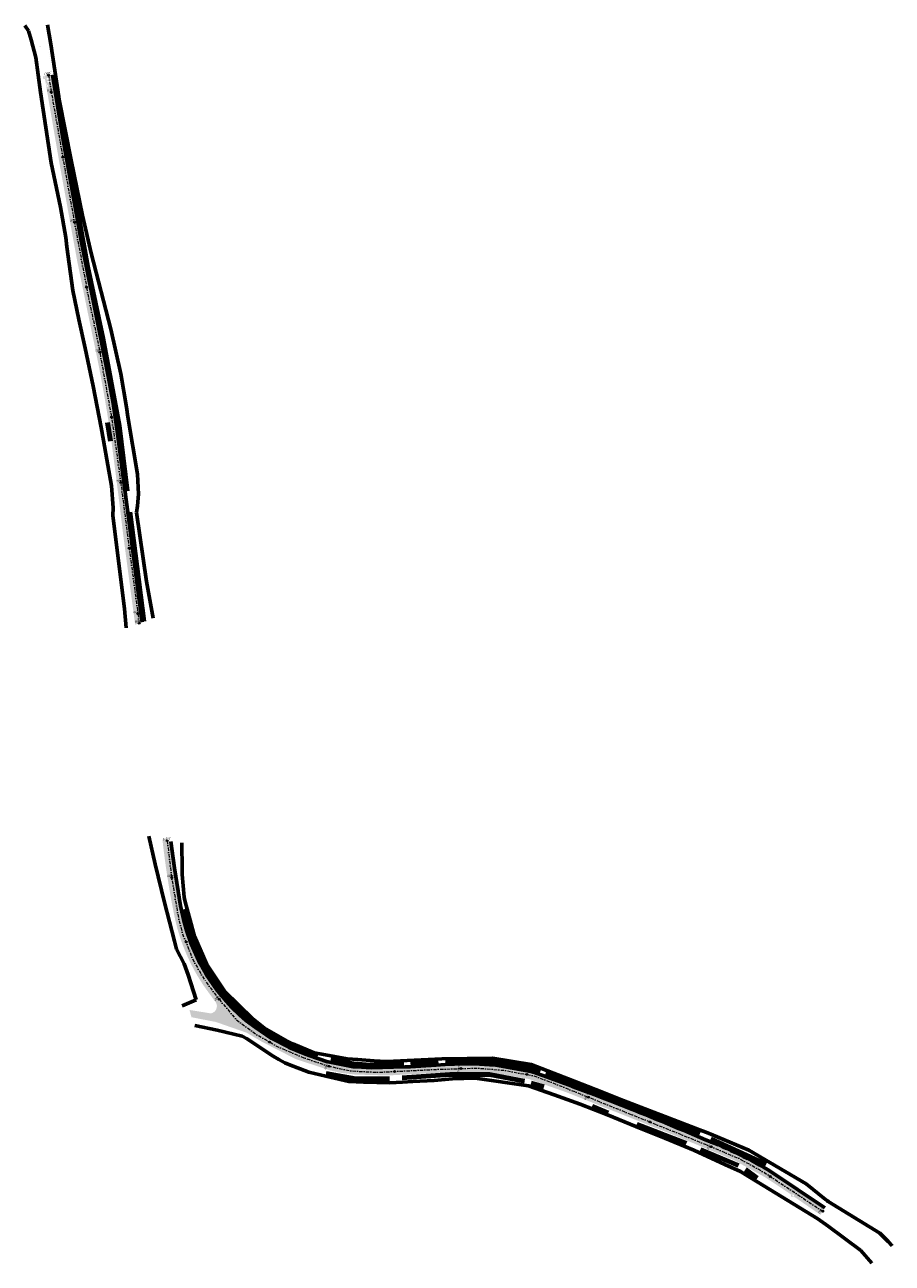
# Model space of a CAD drawing. Extents: x -10358610 to 7437971, y 5523490 to 18957197.
# Tile 2 of 6: x 7429940 to 7430596, y 5527626 to 5528563. Entities that reach past the tile are written whole.
import ezdxf

# ---------------------------------------------------------------- set-up
doc = ezdxf.new("R2010")
doc.units = 0
doc.linetypes.add('219-500', pattern=[0])
doc.linetypes.add('DASHDOT2', pattern=[0.5, 0.25, -0.125, 0, -0.125])
for name, color, linetype, lineweight in [('- droga', 23, 'Continuous', 40), ('22_KM_OPIS', 7, 'Continuous', 15), ('Kreskowanie_Żwir', 200, 'Continuous', 5), ('Oś_jezdni', 10, 'DASHDOT2', 15), ('Wymiary', 250, 'Continuous', 15)]:
    doc.layers.add(name, color=color, linetype=linetype, lineweight=lineweight)
doc.layers.add('219-działka ewidencyjna', color=7, linetype='Continuous')
doc.styles.add('ARIAL', font='arial.ttf', dxfattribs={"width": 0.9, "oblique": 15})
pattern_1 = [(0, (0, 0), (0.5715, 0.3299556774), [0.381, -0.762]), (120, (0, 0), (-0.571499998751, 0.329955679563), [0.381, -0.762]), (60, (0, 0), (1.249e-09, 0.659911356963), [-0.762, 0.381])]

# ---------------------------------------------------------------- blocks, each defined once
blk = doc.blocks.new('km')
at = {"layer": '22_KM_OPIS'}
for points in [[(0, 0.5, 0.414214), (-0.5, 0, 0.414214), (0, -0.5)], [(0, 1), (0, 0.5, -0.414214), (0.5, 0, -0.414214), (0, -0.5), (0, -1, 0.414214), (1, 0, 0.414214)]]:
    blk.add_hatch(color=256, dxfattribs=at).paths.add_polyline_path(points)
blk.add_line((0, -1), (0, 1), dxfattribs=at)
for radius in [1, 0.5]:
    blk.add_circle((0, 0), radius, dxfattribs=at)

msp = doc.modelspace()

# ---------------------------------------------------------------- hatches: boundary and pattern name
at = {"layer": 'Kreskowanie_Żwir', "transparency": 33554559}
h = msp.add_hatch(dxfattribs=at)
h.set_pattern_fill('HONEYCOMB', color=30, scale=0.1)
h.set_pattern_definition(pattern_1)
edge = h.paths.add_edge_path()
edge.add_line((7429958.03, 5528541.37), (7429957.48, 5528544.29))
edge.add_line((7429957.48, 5528544.29), (7429960.686, 5528525.147))
edge.add_line((7429960.686, 5528525.147), (7429954.543, 5528524.416))
edge.add_line((7429954.543, 5528524.416), (7429955.42, 5528519.61))
edge.add_line((7429955.42, 5528519.61), (7429955.603, 5528518.449))
edge.add_line((7429955.603, 5528518.449), (7429956.132, 5528518.526))
edge.add_line((7429956.132, 5528518.526), (7429956.182, 5528518.179))
edge.add_line((7429956.182, 5528518.179), (7429956.233, 5528517.833))
edge.add_line((7429956.233, 5528517.833), (7429956.283, 5528517.487))
edge.add_line((7429956.283, 5528517.487), (7429955.791, 5528517.415))
edge.add_line((7429955.791, 5528517.415), (7429955.775, 5528517.361))
edge.add_line((7429955.775, 5528517.361), (7429955.78, 5528517.33))
edge.add_line((7429955.78, 5528517.33), (7429955.935, 5528516.473))
edge.add_line((7429955.935, 5528516.473), (7429965.962, 5528457.948))
edge.add_line((7429965.962, 5528457.948), (7429979.295, 5528384.405))
edge.add_line((7429979.295, 5528384.405), (7429991.041, 5528327.21))
edge.add_arc((7428924.07, 5528095.611), 1091.818, 8.042277, 12.24679, ccw=False)
edge.add_arc((7425334.142, 5527623.465), 4712.623, 6.74454, 7.619882, ccw=False)
edge.add_line((7430014.151, 5528176.928), (7430023.17, 5528109.149))
edge.add_line((7430023.17, 5528109.149), (7430028.513, 5528111.075))
edge.add_line((7430028.513, 5528111.075), (7430017.46, 5528195.69))
edge.add_line((7430017.46, 5528195.69), (7430009.674, 5528253.883))
edge.add_arc((7429040.818, 5528123.307), 977.616, 7.675637, 12.289838)
edge.add_line((7429996.03, 5528331.4), (7429983.472, 5528393.395))
edge.add_line((7429983.472, 5528393.395), (7429970.566, 5528465.156))
edge.add_line((7429970.566, 5528465.156), (7429961.947, 5528517.335))
edge.add_line((7429961.947, 5528517.335), (7429961.78, 5528518.457))
edge.add_line((7429961.78, 5528518.457), (7429961.271, 5528518.371))
edge.add_line((7429961.271, 5528518.371), (7429961.213, 5528518.716))
edge.add_line((7429961.213, 5528518.716), (7429961.154, 5528519.061))
edge.add_line((7429961.154, 5528519.061), (7429961.096, 5528519.406))
edge.add_line((7429961.096, 5528519.406), (7429961.612, 5528519.493))
edge.add_line((7429961.612, 5528519.493), (7429958.03, 5528541.37))
h.paths.add_polyline_path([(7429956.294, 5528515.957), (7429957.42, 5528516.118), (7429957.26, 5528517.232), (7429956.135, 5528517.07)], flags=16)
h.paths.add_polyline_path([(7429953.453, 5528523.736), (7429953.804, 5528521.815), (7429955.279, 5528522.084), (7429954.929, 5528524.005)])
h.paths.add_polyline_path([(7429956.755, 5528519.24), (7429959.607, 5528519.24), (7429959.607, 5528520.365), (7429956.755, 5528520.365)], flags=16)
h.paths.add_polyline_path([(7429956.253, 5528521.43), (7429958.891, 5528521.43), (7429958.891, 5528522.555), (7429956.253, 5528522.555)], flags=16)
h.paths.add_polyline_path([(7429950.437, 5528546.668), (7429951.822, 5528546.2), (7429951.73, 5528546.897), (7429951.093, 5528546.897)])
h = msp.add_hatch(dxfattribs=at)
h.set_pattern_fill('HONEYCOMB', color=10, scale=0.1)
h.set_pattern_definition(pattern_1)
edge = h.paths.add_edge_path()
edge.add_line((7430532.55, 5527676.34), (7430521, 5527683.91))
edge.add_line((7430521, 5527683.91), (7430510.77, 5527690.85))
edge.add_line((7430510.77, 5527690.85), (7430504.13, 5527695.31))
edge.add_line((7430504.13, 5527695.31), (7430501.43, 5527696.823))
edge.add_line((7430501.43, 5527696.823), (7430482.04, 5527707.47))
edge.add_line((7430482.04, 5527707.47), (7430447.193, 5527722.636))
edge.add_line((7430447.193, 5527722.636), (7430351.263, 5527761.274))
edge.add_line((7430351.263, 5527761.274), (7430322.275, 5527771.375))
edge.add_line((7430322.275, 5527771.375), (7430296.189, 5527775.993))
edge.add_line((7430296.189, 5527775.993), (7430277.715, 5527777.085))
edge.add_line((7430277.715, 5527777.085), (7430260.313, 5527776.671))
edge.add_line((7430260.313, 5527776.671), (7430240.515, 5527775.334))
edge.add_line((7430240.515, 5527775.334), (7430215.435, 5527774.105))
edge.add_arc((7430207.884, 5527999.96), 225.981, 264.981322, 271.914961, ccw=False)
edge.add_line((7430188.115, 5527774.845), (7430167.87, 5527778.8))
edge.add_arc((7430230.862, 5527987.428), 217.93, 241.241928, 253.199142, ccw=False)
edge.add_line((7430126.013, 5527796.377), (7430106.901, 5527809.72))
edge.add_line((7430106.901, 5527809.72), (7430096.33, 5527819.573))
edge.add_line((7430096.33, 5527819.573), (7430085.366, 5527832.349))
edge.add_arc((7430197.296, 5527918.92), 141.503, 189.790335, 217.719707, ccw=False)
edge.add_arc((7430998.806, 5528063.932), 956.021, 187.131385, 190.18641, ccw=False)
edge.add_line((7430050.181, 5527945.247), (7430043.794, 5527946.623))
edge.add_arc((7430678.075, 5528016.426), 638.11, 186.280227, 191.159761)
edge.add_arc((7430198, 5527918.948), 148.271, 190.109127, 214.977965)
edge.add_line((7430076.51, 5527833.95), (7430084.235, 5527823.44))
edge.add_arc((7430079.414, 5527820.675), 5.558, -80.090758, 29.832588, ccw=False)
edge.add_line((7430080.37, 5527815.2), (7430064.24, 5527817.809))
edge.add_line((7430064.24, 5527817.809), (7430065.766, 5527812.299))
edge.add_line((7430065.766, 5527812.299), (7430084.142, 5527808.733))
edge.add_line((7430084.142, 5527808.733), (7430107.57, 5527800.55))
edge.add_line((7430107.57, 5527800.55), (7430118.819, 5527793.835))
edge.add_line((7430118.819, 5527793.835), (7430144.655, 5527780.64))
edge.add_line((7430144.655, 5527780.64), (7430170.65, 5527772.051))
edge.add_line((7430170.65, 5527772.051), (7430179.39, 5527770.151))
edge.add_line((7430179.39, 5527770.151), (7430189.313, 5527768.935))
edge.add_line((7430189.313, 5527768.935), (7430214.4, 5527768.28))
edge.add_line((7430214.4, 5527768.28), (7430251.401, 5527770.175))
edge.add_line((7430251.401, 5527770.175), (7430266.58, 5527770.97))
edge.add_line((7430266.58, 5527770.97), (7430293.755, 5527770.19))
edge.add_line((7430293.755, 5527770.19), (7430320.705, 5527765.63))
edge.add_line((7430320.705, 5527765.63), (7430349.66, 5527755.38))
edge.add_line((7430349.66, 5527755.38), (7430429.419, 5527723.591))
edge.add_line((7430429.419, 5527723.591), (7430475.87, 5527704.265))
edge.add_line((7430475.87, 5527704.265), (7430499.231, 5527691.404))
edge.add_line((7430499.231, 5527691.404), (7430501.43, 5527689.95))
edge.add_line((7430501.43, 5527689.95), (7430507.45, 5527686.02))
edge.add_line((7430507.45, 5527686.02), (7430517.8, 5527679.08))
edge.add_line((7430517.8, 5527679.08), (7430529.1, 5527671.25))
edge.add_line((7430529.1, 5527671.25), (7430540.11, 5527663.7))
edge.add_line((7430540.11, 5527663.7), (7430541.366, 5527662.855))
edge.add_line((7430541.366, 5527662.855), (7430544.489, 5527668.145))
edge.add_line((7430544.489, 5527668.145), (7430544.06, 5527668.43))
edge.add_line((7430544.06, 5527668.43), (7430532.55, 5527676.34))
h.paths.add_polyline_path([(7430519.04, 5527676.6), (7430521.233, 5527676.6), (7430521.233, 5527678.1), (7430519.04, 5527678.1)], flags=17)

# ---------------------------------------------------------------- linework, layer by layer
at = {"layer": '- droga', "color": 116, "lineweight": 80, "true_color": 0x136734, "flags": 128}
for points in [[(7429965.7, 5528502.22), (7429974.45, 5528449.834), (7429987.221, 5528379.996), (7429998.855, 5528325.592), (7430011.096, 5528259.526), (7430017.1, 5528210.05)], [(7430019.25, 5528194.2), (7430029.61, 5528111.47)], [(7430161.29, 5527783.24), (7430141.214, 5527790.919), (7430124.956, 5527799.834), (7430111.257, 5527809), (7430097.046, 5527822.187), (7430086.643, 5527834.777), (7430082.635, 5527839.93), (7430076.354, 5527850.561), (7430068.955, 5527866.361), (7430062.058, 5527889.262), (7430060.586, 5527894.149)], [(7430171.003, 5527780.146), (7430188.338, 5527777.009), (7430200.844, 5527776.102), (7430226.29, 5527776.93)], [(7430231.47, 5527777.52), (7430252.24, 5527779.07)], [(7430257.726, 5527779.231), (7430278.959, 5527779.231), (7430295.017, 5527778.393), (7430318.845, 5527774.594), (7430329.28, 5527771.24)], [(7430167.68, 5527769.865), (7430189.921, 5527765.797), (7430215.372, 5527765.744)], [(7430225.172, 5527766.412), (7430260.977, 5527768.937), (7430290.991, 5527768.937), (7430317.64, 5527763.85)], [(7430333.59, 5527769.94), (7430369.115, 5527756.067), (7430450.162, 5527724.248)], [(7430322.69, 5527762.56), (7430332.09, 5527759.745)], [(7430368.79, 5527744.93), (7430380.709, 5527739.923)], [(7430402.521, 5527731.268), (7430439.735, 5527716.832)], [(7430450.556, 5527712.345), (7430479.283, 5527700.091)], [(7430458.447, 5527720.315), (7430500.215, 5527701.06)], [(7430484.53, 5527697.22), (7430493.36, 5527690.6)]]:
    msp.add_lwpolyline(points, dxfattribs=at)
at = {"layer": '- droga', "lineweight": 80, "flags": 128}
msp.add_lwpolyline([(7430004.407, 5528247.993), (7430002.209, 5528262.172)], dxfattribs=at)
at = {"layer": '219-działka ewidencyjna', "color": 244, "linetype": '219-500', "lineweight": 60, "true_color": 0x991b1e, "flags": 128}
for points in [[(7429942.53, 5528558.38), (7429939.714, 5528562.43)], [(7429944.61, 5528551.58), (7429942.53, 5528558.38)], [(7429959.45, 5528548.1), (7429956.974, 5528562.87)], [(7429948.03, 5528538.07), (7429944.61, 5528551.58)], [(7429959.45, 5528548.1), (7429965.49, 5528508.38)], [(7429951.55, 5528512), (7429948.03, 5528538.07)], [(7429959.69, 5528458.58), (7429951.55, 5528512)], [(7429965.81, 5528506.27), (7429965.49, 5528508.38)], [(7429965.81, 5528506.27), (7429974.68, 5528460.59)], [(7429966.62, 5528424.9), (7429959.69, 5528458.58)], [(7429974.68, 5528460.59), (7429983.43, 5528418.63)], [(7429970.87, 5528402.1), (7429966.62, 5528424.9)], [(7429983.43, 5528418.63), (7429989.85, 5528390.04)], [(7429971.55, 5528394.93), (7429970.87, 5528402.1)], [(7429976.02, 5528361.83), (7429971.55, 5528394.93)], [(7429989.85, 5528390.04), (7430004.74, 5528332.73)], [(7429976.02, 5528361.83), (7429980.67, 5528340.02)], [(7429985.3, 5528318.32), (7429980.67, 5528340.02)], [(7430004.74, 5528332.73), (7430012.22, 5528298.98)], [(7429991.44, 5528289.58), (7429985.3, 5528318.32)], [(7430012.22, 5528298.98), (7430016.55, 5528273.77)], [(7429997.45, 5528258.21), (7429991.44, 5528289.58)], [(7430016.55, 5528273.77), (7430017.56, 5528266.43)], [(7430017.56, 5528266.43), (7430024.86, 5528223.11)], [(7429999.18, 5528248.5), (7429997.45, 5528258.21)], [(7429999.18, 5528248.5), (7430002.52, 5528229.8)], [(7430005.33, 5528214.06), (7430002.52, 5528229.8)], [(7430024.86, 5528223.11), (7430025.77, 5528207.77)], [(7430005.33, 5528214.06), (7430006.62, 5528197.62)], [(7430024.85, 5528199.09), (7430024.31, 5528194.09)], [(7430024.85, 5528199.09), (7430025.77, 5528207.77)], [(7430006.26, 5528191.67), (7430006.62, 5528197.62)], [(7430006.26, 5528191.67), (7430013.38, 5528135.19)], [(7430024.31, 5528194.09), (7430031.72, 5528141.84)], [(7430013.38, 5528135.19), (7430015.15, 5528121.11)], [(7430031.72, 5528141.84), (7430036.82, 5528114.07)], [(7430016.3, 5528106.67), (7430015.15, 5528121.11)], [(7430033.457, 5527949.124), (7430038.197, 5527928.104)], [(7430058.557, 5527944.104), (7430058.737, 5527924.064)], [(7430038.197, 5527928.104), (7430045.247, 5527899.154)], [(7430058.737, 5527924.064), (7430058.777, 5527920.304)], [(7430058.777, 5527920.304), (7430060.177, 5527903.074)], [(7430045.247, 5527899.154), (7430052.857, 5527869.844)], [(7430060.177, 5527903.074), (7430060.517, 5527901.784)], [(7430060.517, 5527901.784), (7430061.097, 5527899.624)], [(7430061.097, 5527899.624), (7430064.107, 5527888.444)], [(7430064.107, 5527888.444), (7430068.067, 5527873.634)], [(7430068.067, 5527873.634), (7430077.467, 5527852.194)], [(7430052.857, 5527869.844), (7430054.497, 5527863.774)], [(7430054.497, 5527863.774), (7430060.237, 5527852.674)], [(7430060.237, 5527852.674), (7430063.247, 5527844.434)], [(7430063.247, 5527844.434), (7430069.307, 5527825.394)], [(7430077.467, 5527852.194), (7430090.977, 5527831.724)], [(7430058.647, 5527820.824), (7430069.307, 5527825.394)], [(7430090.977, 5527831.724), (7430112.227, 5527810.994)], [(7430068.257, 5527805.994), (7430085.057, 5527802.604)], [(7430112.227, 5527810.994), (7430120.687, 5527804.314)], [(7430104.047, 5527797.974), (7430085.057, 5527802.604)], [(7430107.237, 5527796.174), (7430104.047, 5527797.974)], [(7430107.237, 5527796.174), (7430127.437, 5527782.854)], [(7430120.687, 5527804.314), (7430137.887, 5527794.574)], [(7430137.887, 5527794.574), (7430142.397, 5527792.204)], [(7430142.397, 5527792.204), (7430158.587, 5527785.354)], [(7430127.437, 5527782.854), (7430131.777, 5527780.394)], [(7430136.357, 5527777.814), (7430131.777, 5527780.394)], [(7430139.277, 5527776.494), (7430136.357, 5527777.814)], [(7430158.587, 5527785.354), (7430166.957, 5527783.834)], [(7430166.957, 5527783.834), (7430183.497, 5527780.844)], [(7430183.497, 5527780.844), (7430191.407, 5527780.234)], [(7430191.407, 5527780.234), (7430203.977, 5527779.254)], [(7430213.147, 5527778.834), (7430203.977, 5527779.254)], [(7430213.147, 5527778.834), (7430255.057, 5527780.794)], [(7430255.057, 5527780.794), (7430293.327, 5527781.274)], [(7430293.327, 5527781.274), (7430322.637, 5527776.484)], [(7430139.277, 5527776.494), (7430154.597, 5527770.774)], [(7430154.597, 5527770.774), (7430167.447, 5527767.684)], [(7430322.637, 5527776.484), (7430355.187, 5527763.854)], [(7430184.637, 5527763.814), (7430167.447, 5527767.684)], [(7430184.637, 5527763.814), (7430195.727, 5527763.204)], [(7430215.607, 5527762.604), (7430195.727, 5527763.204)], [(7430215.607, 5527762.604), (7430225.407, 5527763.184)], [(7430225.407, 5527763.184), (7430233.077, 5527763.634)], [(7430249.307, 5527764.574), (7430233.077, 5527763.634)], [(7430249.307, 5527764.574), (7430263.197, 5527765.634)], [(7430280.267, 5527766.344), (7430263.197, 5527765.634)], [(7430320.597, 5527760.444), (7430280.267, 5527766.344)], [(7430320.597, 5527760.444), (7430340.067, 5527753.544)], [(7430355.187, 5527763.854), (7430375.677, 5527755.784)], [(7430340.067, 5527753.544), (7430359.507, 5527746.454)], [(7430375.677, 5527755.784), (7430388.827, 5527750.584)], [(7430388.827, 5527750.584), (7430449.777, 5527727.044)], [(7430359.507, 5527746.454), (7430380.167, 5527738.584)], [(7430401.827, 5527729.734), (7430380.167, 5527738.584)], [(7430401.827, 5527729.734), (7430423.707, 5527720.724)], [(7430449.777, 5527727.044), (7430454.757, 5527725.284)], [(7430454.757, 5527725.284), (7430458.497, 5527723.904)], [(7430458.497, 5527723.904), (7430487.197, 5527711.654)], [(7430423.707, 5527720.724), (7430445.587, 5527711.714)], [(7430445.587, 5527711.714), (7430468.967, 5527701.004)], [(7430487.197, 5527711.654), (7430530.587, 5527686.314)], [(7430480.737, 5527695.604), (7430468.967, 5527701.004)], [(7430486.957, 5527691.814), (7430480.737, 5527695.604)], [(7430493.857, 5527687.604), (7430486.957, 5527691.814)], [(7430539.407, 5527659.814), (7430493.857, 5527687.604)], [(7430530.587, 5527686.314), (7430545.027, 5527674.554)], [(7430545.027, 5527674.554), (7430545.907, 5527673.834)], [(7430545.907, 5527673.834), (7430546.737, 5527673.334)], [(7430547.217, 5527673.044), (7430546.737, 5527673.334)], [(7430547.217, 5527673.044), (7430586.127, 5527649.084)], [(7430547.037, 5527654.184), (7430539.407, 5527659.814)], [(7430571.807, 5527635.954), (7430547.037, 5527654.184)], [(7430586.127, 5527649.084), (7430592.527, 5527642.604)], [(7430592.527, 5527642.604), (7430595.563, 5527639.532)], [(7430580.229, 5527626.262), (7430571.807, 5527635.954)]]:
    msp.add_lwpolyline(points, dxfattribs=at)
at = {"layer": 'Oś_jezdni', "ltscale": 10, "flags": 128}
for points in [[(7429957.715, 5528524.81), (7429959.767, 5528511.973), (7429968.443, 5528462.738), (7429977.219, 5528413.517), (7429986.447, 5528364.365), (7429996.395, 5528315.337), (7430005.366, 5528265.793), (7430012.338, 5528216.619), (7430018.653, 5528167.019), (7430025.255, 5528117.457), (7430026.196, 5528110.239)], [(7430047.386, 5527945.781), (7430050.795, 5527918.018), (7430055.937, 5527887.164), (7430059.433, 5527873.899), (7430061.675, 5527869.216), (7430066.123, 5527857.199), (7430070.929, 5527848.514), (7430076.052, 5527839.882), (7430086.648, 5527825.899)], [(7430086.648, 5527825.899), (7430099.778, 5527810.371), (7430114.218, 5527799.677), (7430130.567, 5527790.223), (7430151.568, 5527781.336), (7430168.615, 5527775.559), (7430185.907, 5527771.727), (7430206.024, 5527770.635), (7430250.635, 5527772.859), (7430281.583, 5527773.884), (7430302.478, 5527772.119), (7430324.68, 5527767.987), (7430341.375, 5527761.714), (7430457.549, 5527714.895), (7430480.163, 5527705.32), (7430499.087, 5527694.766), (7430542.989, 5527665.604)]]:
    msp.add_lwpolyline(points, dxfattribs=at)
at = {"layer": 'Wymiary', "color": 2, "lineweight": 60, "flags": 128}
msp.add_lwpolyline([(7429960.69, 5528525.126), (7429968.28, 5528478.556), (7429982.394, 5528399.351), (7429997.232, 5528325.376), (7430003.04, 5528295.907), (7430006.536, 5528276.701), (7430009.697, 5528253.721), (7430014.222, 5528220.82), (7430017.896, 5528192.355), (7430026.073, 5528129.752), (7430028.513, 5528111.074)], dxfattribs=at)
msp.add_lwpolyline([(7430050.181, 5527945.247), (7430052.868, 5527925.135), (7430057.561, 5527896.449), (7430060.303, 5527884.17), (7430061.853, 5527878.858), (7430065.585, 5527867.746), (7430072.413, 5527852.671), (7430076.943, 5527844.722), (7430085.177, 5527832.604), (7430092.179, 5527824.186), (7430096.196, 5527819.723), (7430102.185, 5527813.998), (7430106.898, 5527809.723), (7430114.279, 5527804.568), (7430126.313, 5527796.199), (7430139.535, 5527789.525), (7430149.321, 5527785.45), (7430151.924, 5527784.419), (7430159.808, 5527781.541), (7430162.768, 5527780.566), (7430167.87, 5527778.8), (7430188.092, 5527774.847), (7430190.429, 5527774.665), (7430201.561, 5527774.067), (7430227.145, 5527774.711), (7430231.288, 5527774.883), (7430250.647, 5527776.032), (7430257.568, 5527776.51), (7430264.602, 5527776.784), (7430277.022, 5527777.087), (7430279.707, 5527776.972), (7430290.958, 5527776.318), (7430295.949, 5527776.016), (7430322.275, 5527771.375, -0.0167901), (7430454.51, 5527719.6, -0.0441236), (7430504.13, 5527695.31), (7430544.489, 5527668.145)], format="xyb", dxfattribs=at)

# ---------------------------------------------------------------- block references
at = {"layer": '22_KM_OPIS', "color": 7, "linetype": 'Continuous', "lineweight": 15}
for p, xscale, yscale, zscale, rotation in [((7429957.715, 5528524.81), 0.7, 0.7, 0.7, 98.577511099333), ((7429959.767, 5528511.973), 0.7, 0.7, 0.7, 98.577511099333), ((7429968.443, 5528462.738), 0.7, 0.7, 0.7, 98.577511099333), ((7429977.219, 5528413.517), 0.7, 0.7, 0.7, 98.577511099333), ((7429986.447, 5528364.365), 0.7, 0.7, 0.7, 98.577511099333), ((7429996.395, 5528315.337), 0.7, 0.7, 0.7, 98.577511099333), ((7430005.314, 5528266.139), 0.7, 0.7, 0.7, 98.577511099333), ((7430012.338, 5528216.619), 0.7, 0.7, 0.7, 98.577511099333), ((7430018.653, 5528167.019), 0.7, 0.7, 0.7, 98.577511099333), ((7430025.255, 5528117.457), 0.7, 0.7, 0.7, 98.577511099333), ((7430026.196, 5528110.239), 0.7, 0.7, 0.7, 98.577511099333), ((7430047.386, 5527945.781), 0.7, 0.7, 0.7, 98.577511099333), ((7430050.795, 5527918.018), 0.7, 0.7, 0.7, 98.577511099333), ((7430061.675, 5527869.216), 0.7, 0.7, 0.7, 98.577511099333), ((7430086.648, 5527825.899), 0.7, 0.7, 0.7, 129.9641490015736), ((7430124.782, 5527793.56), 0.7, 0.7, 0.7, 129.9641490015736), ((7430169.557, 5527775.208), 0.7000000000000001, 0.7000000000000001, 0.7000000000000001, 159.6529261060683), ((7430219.368, 5527771.3), 0.7000000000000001, 0.7000000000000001, 0.7000000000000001, 159.6529261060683), ((7430269.496, 5527773.484), 0.7000000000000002, 0.7000000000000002, 0.7000000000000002, 179.3282858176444), ((7430319.302, 5527769.085), 0.7000000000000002, 0.7000000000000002, 0.7000000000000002, 179.3282858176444), ((7430366.033, 5527751.777), 0.7000000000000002, 0.7000000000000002, 0.7000000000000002, 157.3781969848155), ((7430412.411, 5527733.086), 0.7000000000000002, 0.7000000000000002, 0.7000000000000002, 157.3781969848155), ((7430458.779, 5527714.374), 0.7000000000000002, 0.7000000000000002, 0.7000000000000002, 157.3781969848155), ((7430503.385, 5527691.785), 0.7000000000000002, 0.7000000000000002, 0.7000000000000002, 157.3781969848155), ((7430542.989, 5527665.604), 0.7000000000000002, 0.7000000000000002, 0.7000000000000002, 150.4041216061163)]:
    msp.add_blockref('km', p, dxfattribs=dict(at, xscale=xscale, yscale=yscale, zscale=zscale, rotation=rotation))

# ---------------------------------------------------------------- texts
at = {"layer": '22_KM_OPIS', "color": 7, "linetype": 'Continuous', "lineweight": 15, "char_height": 1.5, "attachment_point": 2, "style": 'ARIAL'}
for s, insert, rotation in [('{\\C256;1+687}', (7429957.59, 5528525.641), 188.577511), ('{\\C256;1+700}', (7429959.642, 5528512.804), 188.577511), ('{\\C256;1+800}', (7429977.093, 5528414.348), 188.577511), ('{\\C256;1+900}', (7429996.269, 5528316.168), 188.577511), ('{\\C256;2+000}', (7430012.213, 5528217.45), 188.577511), ('{\\C256;2+100}', (7430025.13, 5528118.287), 188.577511), ('{\\C256;2+108}', (7430026.071, 5528111.069), 188.577511), ('{\\C256;2+273}', (7430047.261, 5527946.612), 188.577511), ('{\\C256;2+300}', (7430050.67, 5527918.848), 188.577511), ('{\\C256;2+400}', (7430086.108, 5527826.543), 219.964149), ('{\\C256;2+500}', (7430168.553, 5527775.711), 249.652926), ('{\\C256;2+600}', (7430268.382, 5527773.618), 269.328286), ('{\\C256;2+700}', (7430365.05, 5527752.318), 247.378197), ('{\\C256;2+800}', (7430457.796, 5527714.916), 247.378197), ('{\\C256;2+898}', (7430542.079, 5527666.261), 240.404122)]:
    msp.add_mtext(s, dxfattribs=dict(at, insert=insert, rotation=rotation))

doc.saveas('drawing.dxf')
